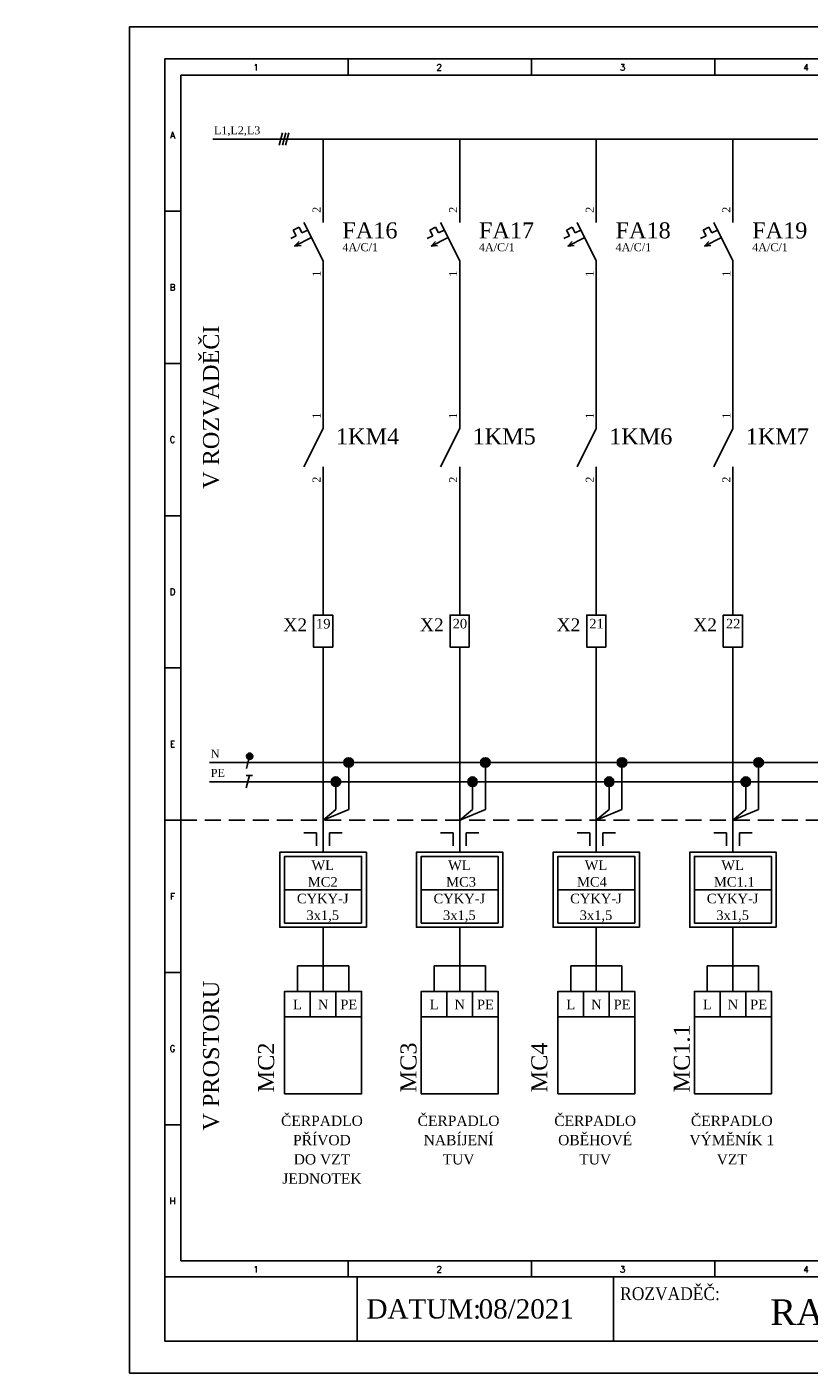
# Model space of a CAD drawing. Extents: x -1940 to 6437, y -1186 to -1165.
# Tile 8 of 10: x -1806 to -1794, y -1186 to -1165. Entities that reach past the tile are written whole.
import ezdxf
from ezdxf.enums import TextEntityAlignment as Align

# ---------------------------------------------------------------- set-up
doc = ezdxf.new("R2010")
doc.units = 0
doc.header["$MEASUREMENT"] = 0
doc.linetypes.add('ČÁRKOVANÁ', pattern=[0.75, 0.5, -0.25])
doc.linetypes.add('ČÁRKOVANÁ2', pattern=[0.375, 0.25, -0.125])
for name, color, linetype in [('Kabeláž (vodiče)', 7, 'CONTINUOUS'), ('Přístroje MaR', 1, 'CONTINUOUS'), ('Výkres', 4, 'CONTINUOUS'), ('Výzbroj', 1, 'CONTINUOUS')]:
    doc.layers.add(name, color=color, linetype=linetype)
doc.layers.add('Výkres netisk', color=7, linetype='CONTINUOUS', plot=False)
doc.styles.add('Romans', font='romans.shx')
doc.styles.get("Standard").update_dxf_attribs({"font": 'times.ttf'})

msp = doc.modelspace()

# ---------------------------------------------------------------- hatches: boundary and pattern name
at = {"layer": 'Kabeláž (vodiče)'}
for points in [[(-1802.929, -1176.29, 2.027799), (-1802.992, -1176.339, 0.493145)], [(-1801.359, -1176.387, 1), (-1801.509, -1176.387, 1)], [(-1799.228, -1176.387, 1), (-1799.378, -1176.387, 1)], [(-1797.097, -1176.387, 1), (-1797.247, -1176.387, 1)], [(-1794.966, -1176.387, 1), (-1795.116, -1176.387, 1)], [(-1801.559, -1176.687, 1), (-1801.709, -1176.687, 1)], [(-1799.428, -1176.687, 1), (-1799.578, -1176.687, 1)], [(-1797.297, -1176.687, 1), (-1797.447, -1176.687, 1)], [(-1795.166, -1176.687, 1), (-1795.316, -1176.687, 1)]]:
    msp.add_hatch(color=256, dxfattribs=at).paths.add_polyline_path(points)

# ---------------------------------------------------------------- linework, layer by layer
for p, q in [((-1803.554, -1166.662, 41.346), (-1777.065, -1166.662, 41.346)), ((-1802.467, -1166.565, 41.346), (-1802.519, -1166.759, 41.346)), ((-1802.417, -1166.565, 41.346), (-1802.469, -1166.759, 41.346)), ((-1802.367, -1166.565, 41.346), (-1802.419, -1166.759, 41.346)), ((-1801.834, -1167.662, 41.346), (-1801.834, -1166.662, 41.346)), ((-1799.703, -1167.662, 41.346), (-1799.703, -1166.662, 41.346)), ((-1797.572, -1167.662, 41.346), (-1797.572, -1166.662, 41.346)), ((-1795.441, -1167.662, 41.346), (-1795.441, -1166.662, 41.346)), ((-1801.834, -1168.862, 41.346), (-1801.834, -1170.876, 41.346)), ((-1799.703, -1168.862, 41.346), (-1799.703, -1170.876, 41.346)), ((-1797.572, -1168.862, 41.346), (-1797.572, -1170.876, 41.346)), ((-1795.441, -1168.862, 41.346), (-1795.441, -1170.876, 41.346)), ((-1801.834, -1174.087, 41.346), (-1801.834, -1172.076, 41.346)), ((-1799.703, -1174.087, 41.346), (-1799.703, -1172.076, 41.346)), ((-1797.572, -1174.087, 41.346), (-1797.572, -1172.076, 41.346)), ((-1795.441, -1174.087, 41.346), (-1795.441, -1172.076, 41.346)), ((-1801.834, -1174.587, 41.346), (-1801.834, -1174.887, 41.346)), ((-1799.703, -1174.587, 41.346), (-1799.703, -1174.887, 41.346)), ((-1797.572, -1174.587, 41.346), (-1797.572, -1174.887, 41.346)), ((-1795.441, -1174.587, 41.346), (-1795.441, -1174.887, 41.346)), ((-1801.834, -1177.787, 41.346), (-1801.834, -1174.887, 41.346)), ((-1799.703, -1177.787, 41.346), (-1799.703, -1174.887, 41.346)), ((-1797.572, -1177.787, 41.346), (-1797.572, -1174.887, 41.346)), ((-1795.441, -1177.787, 41.346), (-1795.441, -1174.887, 41.346)), ((-1803.604, -1176.387, 41.346), (-1776.604, -1176.387, 41.346)), ((-1802.979, -1176.29, 41.346), (-1803.03, -1176.483, 41.346)), ((-1801.434, -1177.119, 41.346), (-1801.434, -1176.387, 67.128)), ((-1799.303, -1177.119, 41.346), (-1799.303, -1176.387, 67.128)), ((-1797.172, -1177.119, 41.346), (-1797.172, -1176.387, 67.128)), ((-1795.041, -1177.119, 41.346), (-1795.041, -1176.387, 67.128)), ((-1802.983, -1176.59, 41.346), (-1803.035, -1176.783, 41.346)), ((-1803.033, -1176.59, 41.346), (-1802.933, -1176.59, 41.346)), ((-1803.604, -1176.687, 41.346), (-1776.604, -1176.687, 41.346)), ((-1801.634, -1177.119, 41.346), (-1801.634, -1176.687, 41.346)), ((-1799.503, -1177.119, 41.346), (-1799.503, -1176.687, 41.346)), ((-1797.372, -1177.119, 41.346), (-1797.372, -1176.687, 41.346)), ((-1795.241, -1177.119, 41.346), (-1795.241, -1176.687, 41.346)), ((-1801.834, -1177.287, 41.346), (-1801.634, -1177.119, 41.346)), ((-1801.834, -1177.287, 41.346), (-1801.434, -1177.119, 41.346)), ((-1799.703, -1177.287, 41.346), (-1799.503, -1177.119, 41.346)), ((-1799.703, -1177.287, 41.346), (-1799.303, -1177.119, 41.346)), ((-1797.572, -1177.287, 41.346), (-1797.372, -1177.119, 41.346)), ((-1797.572, -1177.287, 41.346), (-1797.172, -1177.119, 41.346)), ((-1795.441, -1177.287, 41.346), (-1795.241, -1177.119, 41.346)), ((-1795.441, -1177.287, 41.346), (-1795.041, -1177.119, 41.346)), ((-1801.934, -1177.486, 41.346), (-1802.134, -1177.486, 41.346)), ((-1801.934, -1177.486, 41.346), (-1801.934, -1177.686, 41.346)), ((-1801.734, -1177.486, 41.346), (-1801.734, -1177.686, 41.346)), ((-1801.734, -1177.486, 41.346), (-1801.534, -1177.486, 41.346)), ((-1799.803, -1177.486, 41.346), (-1800.003, -1177.486, 41.346)), ((-1799.803, -1177.486, 41.346), (-1799.803, -1177.686, 41.346)), ((-1799.603, -1177.486, 41.346), (-1799.603, -1177.686, 41.346)), ((-1799.603, -1177.486, 41.346), (-1799.403, -1177.486, 41.346)), ((-1797.672, -1177.486, 41.346), (-1797.872, -1177.486, 41.346)), ((-1797.672, -1177.486, 41.346), (-1797.672, -1177.686, 41.346)), ((-1797.472, -1177.486, 41.346), (-1797.472, -1177.686, 41.346)), ((-1797.472, -1177.486, 41.346), (-1797.272, -1177.486, 41.346)), ((-1795.541, -1177.486, 41.346), (-1795.741, -1177.486, 41.346)), ((-1795.541, -1177.486, 41.346), (-1795.541, -1177.686, 41.346)), ((-1795.341, -1177.486, 41.346), (-1795.341, -1177.686, 41.346)), ((-1795.341, -1177.486, 41.346), (-1795.141, -1177.486, 41.346)), ((-1802.434, -1177.852, 41.346), (-1802.434, -1178.372, 41.346)), ((-1800.303, -1177.852, 41.346), (-1800.303, -1178.372, 41.346)), ((-1798.172, -1177.852, 41.346), (-1798.172, -1178.372, 41.346)), ((-1796.041, -1177.852, 41.346), (-1796.041, -1178.372, 41.346)), ((-1802.434, -1178.372, 41.346), (-1801.234, -1178.372, 41.346)), ((-1800.303, -1178.372, 41.346), (-1799.103, -1178.372, 41.346)), ((-1798.172, -1178.372, 41.346), (-1796.972, -1178.372, 41.346)), ((-1796.041, -1178.372, 41.346), (-1794.841, -1178.372, 41.346)), ((-1801.834, -1178.957, 41.346), (-1801.834, -1179.557, 41.346)), ((-1799.703, -1178.957, 41.346), (-1799.703, -1179.557, 41.346)), ((-1797.572, -1178.957, 41.346), (-1797.572, -1179.557, 41.346)), ((-1795.441, -1178.957, 41.346), (-1795.441, -1179.557, 41.346)), ((-1801.434, -1179.557, 41.346), (-1802.234, -1179.557, 41.346)), ((-1802.234, -1179.557, 41.346), (-1802.234, -1179.957, 41.346)), ((-1801.834, -1179.957, 41.346), (-1801.834, -1179.557, 41.346)), ((-1801.434, -1179.957, 41.346), (-1801.434, -1179.557, 41.346)), ((-1799.303, -1179.557, 41.346), (-1800.103, -1179.557, 41.346)), ((-1800.103, -1179.557, 41.346), (-1800.103, -1179.957, 41.346)), ((-1799.703, -1179.957, 41.346), (-1799.703, -1179.557, 41.346)), ((-1799.303, -1179.957, 41.346), (-1799.303, -1179.557, 41.346)), ((-1797.172, -1179.557, 41.346), (-1797.972, -1179.557, 41.346)), ((-1797.972, -1179.557, 41.346), (-1797.972, -1179.957, 41.346)), ((-1797.572, -1179.957, 41.346), (-1797.572, -1179.557, 41.346)), ((-1797.172, -1179.957, 41.346), (-1797.172, -1179.557, 41.346)), ((-1795.041, -1179.557, 41.346), (-1795.841, -1179.557, 41.346)), ((-1795.841, -1179.557, 41.346), (-1795.841, -1179.957, 41.346)), ((-1795.441, -1179.957, 41.346), (-1795.441, -1179.557, 41.346)), ((-1795.041, -1179.957, 41.346), (-1795.041, -1179.557, 41.346))]:
    msp.add_line(p, q, dxfattribs=at)
at = {"layer": 'Kabeláž (vodiče)', "elevation": 41.346}
for points in [[(-1801.159, -1178.957), (-1802.509, -1178.957), (-1802.509, -1177.787), (-1801.159, -1177.787)], [(-1801.234, -1178.892), (-1802.434, -1178.892), (-1802.434, -1177.852), (-1801.234, -1177.852)], [(-1799.028, -1178.957), (-1800.378, -1178.957), (-1800.378, -1177.787), (-1799.028, -1177.787)], [(-1799.103, -1178.892), (-1800.303, -1178.892), (-1800.303, -1177.852), (-1799.103, -1177.852)], [(-1796.897, -1178.957), (-1798.247, -1178.957), (-1798.247, -1177.787), (-1796.897, -1177.787)], [(-1796.972, -1178.892), (-1798.172, -1178.892), (-1798.172, -1177.852), (-1796.972, -1177.852)], [(-1794.766, -1178.957), (-1796.116, -1178.957), (-1796.116, -1177.787), (-1794.766, -1177.787)], [(-1794.841, -1178.892), (-1796.041, -1178.892), (-1796.041, -1177.852), (-1794.841, -1177.852)]]:
    msp.add_lwpolyline(points, close=True, dxfattribs=at)
at = {"layer": 'Kabeláž (vodiče)'}
for centre, radius in [((-1802.979, -1176.29, 41.346), 0.05), ((-1801.434, -1176.387, 67.128), 0.075), ((-1799.303, -1176.387, 67.128), 0.075), ((-1797.172, -1176.387, 67.128), 0.075), ((-1795.041, -1176.387, 67.128), 0.075), ((-1801.634, -1176.687, 41.346), 0.075), ((-1799.503, -1176.687, 41.346), 0.075), ((-1797.372, -1176.687, 41.346), 0.075), ((-1795.241, -1176.687, 41.346), 0.075)]:
    msp.add_circle(centre, radius, dxfattribs=at)
at = {"layer": 'Přístroje MaR'}
for p, q in [((-1802.034, -1179.957, 41.346), (-1802.034, -1180.357, 41.346)), ((-1801.634, -1179.957, 41.346), (-1801.634, -1180.357, 41.346)), ((-1799.903, -1179.957, 41.346), (-1799.903, -1180.357, 41.346)), ((-1799.503, -1179.957, 41.346), (-1799.503, -1180.357, 41.346)), ((-1797.772, -1179.957, 41.346), (-1797.772, -1180.357, 41.346)), ((-1797.372, -1179.957, 41.346), (-1797.372, -1180.357, 41.346)), ((-1795.641, -1179.957, 41.346), (-1795.641, -1180.357, 41.346)), ((-1795.241, -1179.957, 41.346), (-1795.241, -1180.357, 41.346)), ((-1802.434, -1180.357, 41.346), (-1801.234, -1180.357, 41.346)), ((-1802.434, -1180.357, 41.346), (-1802.034, -1180.357, 41.346)), ((-1800.303, -1180.357, 41.346), (-1799.103, -1180.357, 41.346)), ((-1800.303, -1180.357, 41.346), (-1799.903, -1180.357, 41.346)), ((-1798.172, -1180.357, 41.346), (-1796.972, -1180.357, 41.346)), ((-1798.172, -1180.357, 41.346), (-1797.772, -1180.357, 41.346)), ((-1796.041, -1180.357, 41.346), (-1794.841, -1180.357, 41.346)), ((-1796.041, -1180.357, 41.346), (-1795.641, -1180.357, 41.346))]:
    msp.add_line(p, q, dxfattribs=at)
at = {"layer": 'Přístroje MaR', "elevation": 41.346}
for points in [[(-1802.434, -1181.557), (-1801.234, -1181.557), (-1801.234, -1179.957), (-1802.434, -1179.957)], [(-1800.303, -1181.557), (-1799.103, -1181.557), (-1799.103, -1179.957), (-1800.303, -1179.957)], [(-1798.172, -1181.557), (-1796.972, -1181.557), (-1796.972, -1179.957), (-1798.172, -1179.957)], [(-1796.041, -1181.557), (-1794.841, -1181.557), (-1794.841, -1179.957), (-1796.041, -1179.957)]]:
    msp.add_lwpolyline(points, close=True, dxfattribs=at)
at = {"layer": 'Výkres'}
for p, q in [((-1804.304, -1165.412, 41.346), (-1801.444, -1165.412, 41.346)), ((-1804.304, -1165.412, 41.346), (-1804.304, -1167.787, 41.346)), ((-1804.304, -1165.412, 41.346), (-1804.304, -1168.272, 41.346)), ((-1804.304, -1165.412, 41.346), (-1804.304, -1165.912, 41.346)), ((-1804.304, -1165.412, 41.346), (-1803.804, -1165.412, 41.346)), ((-1801.444, -1165.412, 41.346), (-1798.584, -1165.412, 41.346)), ((-1801.444, -1165.412, 41.346), (-1801.444, -1165.662, 41.346)), ((-1798.584, -1165.412, 41.346), (-1798.584, -1165.662, 41.346)), ((-1795.724, -1165.412, 41.346), (-1795.724, -1165.662, 41.346)), ((-1804.054, -1165.662, 41.346), (-1775.954, -1165.662, 41.346)), ((-1804.054, -1165.662, 41.346), (-1804.054, -1184.162, 41.346)), ((-1804.304, -1167.787, 41.346), (-1804.054, -1167.787, 41.346)), ((-1804.304, -1170.162, 41.346), (-1804.054, -1170.162, 41.346)), ((-1804.304, -1172.537, 41.346), (-1804.054, -1172.537, 41.346)), ((-1804.304, -1174.912, 41.346), (-1804.054, -1174.912, 41.346)), ((-1804.304, -1177.287, 41.346), (-1804.054, -1177.287, 41.346)), ((-1804.304, -1179.662, 41.346), (-1804.054, -1179.662, 41.346)), ((-1804.304, -1184.412, 41.346), (-1804.304, -1180.612, 41.346)), ((-1804.304, -1184.412, 41.346), (-1804.304, -1180.612, 41.346)), ((-1804.304, -1182.037, 41.346), (-1804.054, -1182.037, 41.346)), ((-1775.954, -1184.162, 41.346), (-1804.054, -1184.162, 41.346)), ((-1801.444, -1184.162, 41.346), (-1801.444, -1184.412, 41.346)), ((-1798.584, -1184.162, 41.346), (-1798.584, -1184.412, 41.346)), ((-1795.724, -1184.162, 41.346), (-1795.724, -1184.412, 41.346)), ((-1804.304, -1184.412, 41.346), (-1775.704, -1184.412, 41.346)), ((-1804.304, -1184.412, 41.346), (-1800.729, -1184.412, 41.346)), ((-1801.304, -1185.412, 41.346), (-1801.304, -1184.412, 41.346)), ((-1797.304, -1185.412, 41.346), (-1797.304, -1184.412, 41.346))]:
    msp.add_line(p, q, dxfattribs=at)
at = {"layer": 'Výkres', "color": 6, "linetype": 'ČÁRKOVANÁ2'}
msp.add_line((-1804.054, -1177.287, 41.346), (-1775.954, -1177.287, 41.346), dxfattribs=at)
at = {"layer": 'Výkres', "elevation": 41.346}
msp.add_lwpolyline([(-1775.704, -1185.412), (-1804.304, -1185.412), (-1804.304, -1165.412), (-1775.704, -1165.412), (-1775.704, -1185.412)], close=True, dxfattribs=at)
at = {"layer": 'Výkres netisk', "color": 7, "elevation": 41.346}
msp.add_lwpolyline([(-1804.854, -1185.912), (-1775.154, -1185.912), (-1775.154, -1164.912), (-1804.854, -1164.912)], close=True, dxfattribs=at)
at = {"layer": 'Výzbroj'}
for p, q in [((-1801.834, -1167.962, 41.346), (-1801.834, -1167.662, 41.346)), ((-1799.703, -1167.962, 41.346), (-1799.703, -1167.662, 41.346)), ((-1797.572, -1167.962, 41.346), (-1797.572, -1167.662, 41.346)), ((-1795.441, -1167.962, 41.346), (-1795.441, -1167.662, 41.346)), ((-1801.834, -1168.562, 41.346), (-1802.134, -1167.962, 41.346)), ((-1799.703, -1168.562, 41.346), (-1800.003, -1167.962, 41.346)), ((-1797.572, -1168.562, 41.346), (-1797.872, -1167.962, 41.346)), ((-1795.441, -1168.562, 41.346), (-1795.741, -1167.962, 41.346)), ((-1802.339, -1168.213, 41.346), (-1802.253, -1168.17, 41.346)), ((-1802.298, -1168.081, 41.346), (-1802.208, -1168.036, 41.346)), ((-1802.253, -1168.17, 41.346), (-1802.298, -1168.081, 41.346)), ((-1802.279, -1168.332, 41.346), (-1802.015, -1168.199, 41.346)), ((-1802.279, -1168.332, 41.346), (-1802.015, -1168.199, 41.346)), ((-1802.164, -1168.125, 41.346), (-1802.208, -1168.036, 41.346)), ((-1802.164, -1168.125, 41.346), (-1802.074, -1168.081, 41.346)), ((-1800.208, -1168.213, 41.346), (-1800.122, -1168.17, 41.346)), ((-1800.167, -1168.081, 41.346), (-1800.078, -1168.036, 41.346)), ((-1800.122, -1168.17, 41.346), (-1800.167, -1168.081, 41.346)), ((-1800.148, -1168.332, 41.346), (-1799.884, -1168.199, 41.346)), ((-1800.148, -1168.332, 41.346), (-1799.884, -1168.199, 41.346)), ((-1800.033, -1168.125, 41.346), (-1800.078, -1168.036, 41.346)), ((-1800.033, -1168.125, 41.346), (-1799.943, -1168.081, 41.346)), ((-1798.077, -1168.213, 41.346), (-1797.991, -1168.17, 41.346)), ((-1798.036, -1168.081, 41.346), (-1797.947, -1168.036, 41.346)), ((-1797.991, -1168.17, 41.346), (-1798.036, -1168.081, 41.346)), ((-1798.018, -1168.332, 41.346), (-1797.753, -1168.199, 41.346)), ((-1798.018, -1168.332, 41.346), (-1797.753, -1168.199, 41.346)), ((-1797.902, -1168.125, 41.346), (-1797.947, -1168.036, 41.346)), ((-1797.902, -1168.125, 41.346), (-1797.813, -1168.081, 41.346)), ((-1795.946, -1168.213, 41.346), (-1795.861, -1168.17, 41.346)), ((-1795.905, -1168.081, 41.346), (-1795.816, -1168.036, 41.346)), ((-1795.861, -1168.17, 41.346), (-1795.905, -1168.081, 41.346)), ((-1795.887, -1168.332, 41.346), (-1795.622, -1168.199, 41.346)), ((-1795.887, -1168.332, 41.346), (-1795.622, -1168.199, 41.346)), ((-1795.771, -1168.125, 41.346), (-1795.816, -1168.036, 41.346)), ((-1795.771, -1168.125, 41.346), (-1795.682, -1168.081, 41.346)), ((-1801.834, -1168.862, 41.346), (-1801.834, -1168.562, 41.346)), ((-1799.703, -1168.862, 41.346), (-1799.703, -1168.562, 41.346)), ((-1797.572, -1168.862, 41.346), (-1797.572, -1168.562, 41.346)), ((-1795.441, -1168.862, 41.346), (-1795.441, -1168.562, 41.346)), ((-1801.834, -1171.176, 41.346), (-1801.834, -1170.876, 41.346)), ((-1799.703, -1171.176, 41.346), (-1799.703, -1170.876, 41.346)), ((-1797.572, -1171.176, 41.346), (-1797.572, -1170.876, 41.346)), ((-1795.441, -1171.176, 41.346), (-1795.441, -1170.876, 41.346)), ((-1802.134, -1171.776, 41.346), (-1801.834, -1171.176, 41.346)), ((-1800.003, -1171.776, 41.346), (-1799.703, -1171.176, 41.346)), ((-1797.872, -1171.776, 41.346), (-1797.572, -1171.176, 41.346)), ((-1795.741, -1171.776, 41.346), (-1795.441, -1171.176, 41.346)), ((-1801.834, -1172.076, 41.346), (-1801.834, -1171.776, 41.346)), ((-1799.703, -1172.076, 41.346), (-1799.703, -1171.776, 41.346)), ((-1797.572, -1172.076, 41.346), (-1797.572, -1171.776, 41.346)), ((-1795.441, -1172.076, 41.346), (-1795.441, -1171.776, 41.346)), ((-1801.684, -1174.087, 41.346), (-1801.684, -1174.587, 41.346)), ((-1799.553, -1174.087, 41.346), (-1799.553, -1174.587, 41.346)), ((-1797.422, -1174.087, 41.346), (-1797.422, -1174.587, 41.346)), ((-1795.291, -1174.087, 41.346), (-1795.291, -1174.587, 41.346))]:
    msp.add_line(p, q, dxfattribs=at)
at = {"layer": 'Výzbroj', "linetype": 'ČÁRKOVANÁ'}
for p, q in [((-1802.279, -1168.332, 41.346), (-1802.209, -1168.257, 41.346)), ((-1802.279, -1168.332, 41.346), (-1802.178, -1168.32, 41.346)), ((-1800.148, -1168.332, 41.346), (-1800.078, -1168.257, 41.346)), ((-1800.148, -1168.332, 41.346), (-1800.047, -1168.32, 41.346)), ((-1798.018, -1168.332, 41.346), (-1797.947, -1168.257, 41.346)), ((-1798.018, -1168.332, 41.346), (-1797.916, -1168.32, 41.346)), ((-1795.887, -1168.332, 41.346), (-1795.817, -1168.257, 41.346)), ((-1795.887, -1168.332, 41.346), (-1795.785, -1168.32, 41.346))]:
    msp.add_line(p, q, dxfattribs=at)
at = {"layer": 'Výzbroj', "elevation": 41.346}
for points in [[(-1801.684, -1174.587), (-1801.984, -1174.587), (-1801.984, -1174.087), (-1801.684, -1174.087)], [(-1799.553, -1174.587), (-1799.853, -1174.587), (-1799.853, -1174.087), (-1799.553, -1174.087)], [(-1797.422, -1174.587), (-1797.722, -1174.587), (-1797.722, -1174.087), (-1797.422, -1174.087)], [(-1795.291, -1174.587), (-1795.591, -1174.587), (-1795.591, -1174.087), (-1795.291, -1174.087)]]:
    msp.add_lwpolyline(points, close=True, dxfattribs=at)

# ---------------------------------------------------------------- texts
at = {"layer": 'Kabeláž (vodiče)', "color": 8, "ltscale": 0.3}
for s, p in [('L1,L2,L3', (-1803.536, -1166.587, 40.254)), ('N', (-1803.586, -1176.312, 40.254)), ('PE', (-1803.586, -1176.612, 40.254))]:
    msp.add_text(s, height=0.125, dxfattribs=at).set_placement(p)
at = {"layer": 'Kabeláž (vodiče)'}
for s, p in [(' V ROZVADĚČI', (-1803.457, -1170.891, 41.346)), (' V PROSTORU', (-1803.457, -1181.007, 41.346))]:
    msp.add_text(s, height=0.25, rotation=90, dxfattribs=at).set_placement(p, align=Align.CENTER)
at = {"layer": 'Kabeláž (vodiče)', "color": 7, "ltscale": 0.4}
for s, p in [('WL', (-1801.839, -1178.064, 41.646)), ('WL', (-1799.708, -1178.064, 41.646)), ('WL', (-1797.577, -1178.064, 41.646)), ('WL', (-1795.446, -1178.064, 41.646)), ('MC2', (-1801.839, -1178.324, 41.646)), ('MC3', (-1799.681, -1178.324, 41.646)), ('MC4', (-1797.64, -1178.324, 41.646)), ('MC1.1', (-1795.42, -1178.324, 41.646)), ('CYKY-J', (-1801.839, -1178.584, 41.646)), ('CYKY-J', (-1799.708, -1178.584, 41.646)), ('CYKY-J', (-1797.577, -1178.584, 41.646)), ('CYKY-J', (-1795.446, -1178.584, 41.646)), ('3x1,5', (-1801.839, -1178.844, 41.646)), ('3x1,5', (-1799.708, -1178.844, 41.646)), ('3x1,5', (-1797.577, -1178.844, 41.646)), ('3x1,5', (-1795.446, -1178.844, 41.646))]:
    msp.add_text(s, height=0.15, dxfattribs=at).set_placement(p, align=Align.CENTER)
at = {"layer": 'Přístroje MaR', "color": 7, "ltscale": 0.3}
for s, height, p in [('L', 0.15, (-1802.233, -1180.237, 43.283)), ('N', 0.15, (-1801.833, -1180.237, 43.283)), ('PE', 0.15, (-1801.433, -1180.237, 43.283)), ('L', 0.15, (-1800.102, -1180.237, 43.283)), ('N', 0.15, (-1799.702, -1180.237, 43.283)), ('PE', 0.15, (-1799.302, -1180.237, 43.283)), ('L', 0.15, (-1797.971, -1180.237, 43.283)), ('N', 0.15, (-1797.571, -1180.237, 43.283)), ('PE', 0.15, (-1797.171, -1180.237, 43.283)), ('L', 0.15, (-1795.841, -1180.237, 43.283)), ('N', 0.15, (-1795.441, -1180.237, 43.283)), ('PE', 0.15, (-1795.041, -1180.237, 43.283)), ('ČERPADLO', 0.16, (-1801.852, -1182.057, 40.254)), ('ČERPADLO', 0.16, (-1799.721, -1182.057, 40.254)), ('ČERPADLO', 0.16, (-1797.59, -1182.057, 40.254)), ('ČERPADLO', 0.16, (-1795.459, -1182.057, 40.254)), ('PŘÍVOD', 0.16, (-1801.852, -1182.357, 40.254)), ('NABÍJENÍ', 0.16, (-1799.721, -1182.357, 40.254)), ('OBĚHOVÉ', 0.16, (-1797.59, -1182.357, 40.254)), ('VÝMĚNÍK 1', 0.16, (-1795.459, -1182.357, 40.254)), ('DO VZT', 0.16, (-1801.852, -1182.657, 40.254)), ('TUV', 0.16, (-1799.721, -1182.657, 40.254)), ('TUV', 0.16, (-1797.59, -1182.657, 40.254)), ('VZT', 0.16, (-1795.459, -1182.657, 40.254)), ('JEDNOTEK', 0.16, (-1801.852, -1182.957, 40.254))]:
    msp.add_text(s, height=height, dxfattribs=at).set_placement(p, align=Align.CENTER)
for s, p in [('MC1.1', (-1796.115, -1181.532, 40.254)), ('MC2', (-1802.598, -1181.532, 40.254)), ('MC3', (-1800.377, -1181.532, 40.254)), ('MC4', (-1798.336, -1181.532, 40.254))]:
    msp.add_text(s, height=0.25, rotation=90, dxfattribs=at).set_placement(p)
at = {"layer": 'Výkres', "style": 'Romans'}
for s, p in [('1', (-1802.882, -1165.593, 41.346)), ('2', (-1800.022, -1165.593, 41.346)), ('3', (-1797.162, -1165.593, 41.346)), ('4', (-1794.302, -1165.593, 41.346)), ('A', (-1804.182, -1166.65, 41.346)), ('B', (-1804.182, -1169.025, 41.346)), ('C', (-1804.182, -1171.4, 41.346)), ('D', (-1804.182, -1173.775, 41.346)), ('E', (-1804.182, -1176.15, 41.346)), ('F', (-1804.182, -1178.525, 41.346)), ('G', (-1804.182, -1180.9, 41.346)), ('H', (-1804.182, -1183.275, 41.346)), ('1', (-1802.882, -1184.343, 41.346)), ('2', (-1800.022, -1184.343, 41.346)), ('3', (-1797.162, -1184.343, 41.346)), ('4', (-1794.302, -1184.343, 41.346))]:
    msp.add_text(s, height=0.1, dxfattribs=at).set_placement(p, align=Align.CENTER)
at = {"layer": 'Výkres', "width": 0.9}
msp.add_text('ROZVADĚČ:', height=0.2, dxfattribs=at).set_placement((-1797.2, -1184.773, 41.346))
at = {"layer": 'Výkres'}
for s, p in [('DATUM:', (-1801.156, -1185.061, 41.346)), ('08/2021', (-1799.408, -1185.061, 41.346))]:
    msp.add_text(s, height=0.3, dxfattribs=at).set_placement(p)
msp.add_text('RA1', height=0.4, dxfattribs=at).set_placement((-1794.289, -1185.161, 41.346), align=Align.CENTER)
at = {"layer": 'Výzbroj', "color": 8, "ltscale": 0.3}
for s, p in [('2', (-1801.873, -1167.812, 40.254)), ('2', (-1799.743, -1167.812, 40.254)), ('2', (-1797.612, -1167.812, 40.254)), ('2', (-1795.481, -1167.812, 40.254)), ('1', (-1801.873, -1171.026, 40.254)), ('1', (-1799.743, -1171.026, 40.254)), ('1', (-1797.612, -1171.026, 40.254)), ('1', (-1795.481, -1171.026, 40.254))]:
    msp.add_text(s, height=0.125, rotation=90, dxfattribs=at).set_placement(p)
at = {"layer": 'Výzbroj', "color": 7, "ltscale": 0.3}
for s, height, p in [('FA16', 0.25, (-1801.533, -1168.211, 40.254)), ('FA17', 0.25, (-1799.403, -1168.211, 40.254)), ('FA18', 0.25, (-1797.272, -1168.211, 40.254)), ('FA19', 0.25, (-1795.141, -1168.211, 40.254)), ('4A/C/1', 0.125, (-1801.533, -1168.411, 40.254)), ('4A/C/1', 0.125, (-1799.403, -1168.411, 40.254)), ('4A/C/1', 0.125, (-1797.272, -1168.411, 40.254)), ('4A/C/1', 0.125, (-1795.141, -1168.411, 40.254)), ('1KM4', 0.25, (-1801.633, -1171.425, 40.254)), ('1KM5', 0.25, (-1799.503, -1171.425, 40.254)), ('1KM6', 0.25, (-1797.372, -1171.425, 40.254)), ('1KM7', 0.25, (-1795.241, -1171.425, 40.254))]:
    msp.add_text(s, height=height, dxfattribs=at).set_placement(p)
at = {"layer": 'Výzbroj', "color": 8, "ltscale": 0.3}
for s, p in [('1', (-1801.873, -1168.713, 40.254)), ('1', (-1799.743, -1168.713, 40.254)), ('1', (-1797.612, -1168.713, 40.254)), ('1', (-1795.481, -1168.713, 40.254)), ('2', (-1801.873, -1171.927, 40.254)), ('2', (-1799.743, -1171.927, 40.254)), ('2', (-1797.612, -1171.927, 40.254)), ('2', (-1795.481, -1171.927, 40.254))]:
    msp.add_text(s, height=0.125, rotation=90, dxfattribs=at).set_placement(p, align=Align.RIGHT)
at = {"layer": 'Výzbroj', "color": 7, "ltscale": 0.3}
for p in [(-1802.084, -1174.339, 43.283), (-1799.953, -1174.339, 43.283), (-1797.822, -1174.339, 43.283), (-1795.691, -1174.339, 43.283)]:
    msp.add_text('X2', height=0.2, dxfattribs=at).set_placement(p, align=Align.RIGHT)
for s, p in [('19', (-1801.831, -1174.296, 58.846)), ('20', (-1799.7, -1174.296, 58.846)), ('21', (-1797.569, -1174.296, 58.846)), ('22', (-1795.438, -1174.296, 58.846))]:
    msp.add_text(s, height=0.15, dxfattribs=at).set_placement(p, align=Align.CENTER)

doc.saveas('drawing.dxf')
